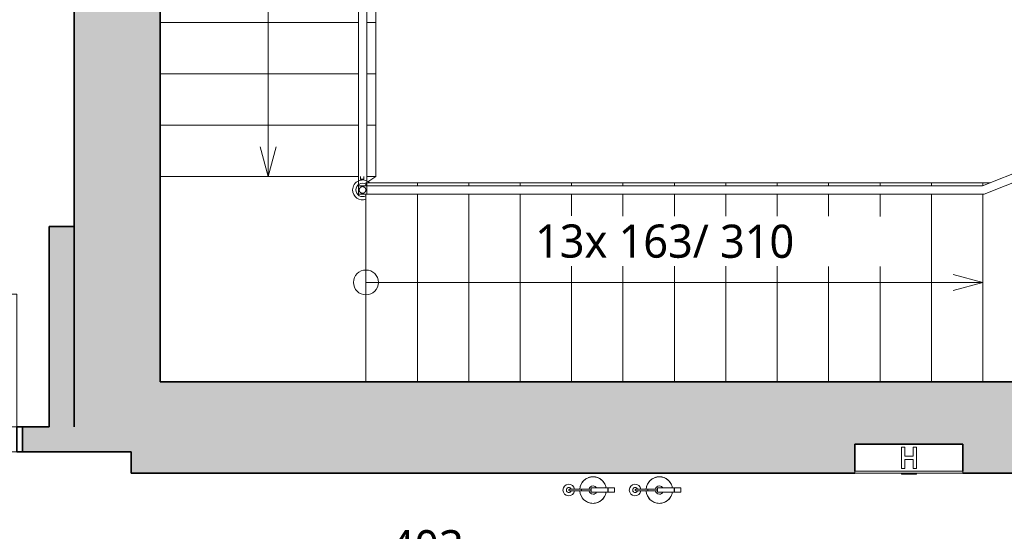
# Model space of a CAD drawing. Header units: metres. Extents: x -1.7 to 41.6, y -3.7 to 18.4.
# Tile 5 of 16: x 10.4 to 16.4, y 7.1 to 10.2. Entities that reach past the tile are written whole.
import ezdxf

# ---------------------------------------------------------------- set-up
doc = ezdxf.new("R2010")
doc.units = ezdxf.units.M
doc.linetypes.add('AV - Cerch_ 1 tecka 4mm', pattern=[0.006, 0.004, -0.001, 0, -0.001])
doc.linetypes.add('AV - Cerch_ 2 tecky 4mm', pattern=[0.008, 0.004, -0.0015, 0, -0.001, 0, -0.0015])
doc.layers.add('AV-KOTY', color=5, linetype='Continuous', lineweight=13, true_color=0x0000ff)
doc.layers.add('AV-MISTNOSTI', color=5, linetype='Continuous', lineweight=5, true_color=0x0000ff)
for name, color, linetype, lineweight in [('AV-SRAFY', 7, 'Continuous', 35), ('AV-STAVBA', 7, 'Continuous', 18), ('AV-VYBAVENI', 7, 'Continuous', 18)]:
    doc.layers.add(name, color=color, linetype=linetype, lineweight=lineweight)
doc.styles.add('Trebuchet MS', font='trebuc.ttf', dxfattribs={"height": 0.2})
doc.styles.add('Trebuchet MS_B', font='trebuc.ttf', dxfattribs={"height": 0.2})

# ---------------------------------------------------------------- blocks, each defined once
blk = doc.blocks.new('DO_2-L_Ocel_ - 1450x1970-1009330-4NP')
at = {"layer": 'AV-STAVBA'}
for p, q in [((0.8, 0.8749), (0.8, 0.075)), ((-0.65, 0.075), (-0.1904, 0.5346)), ((-0.685, 0.075), (-0.685, -0.075)), ((-0.65, 0.075), (0.8, 0.075)), ((0, 0.075), (0, -0.075)), ((0.835, 0.075), (0.835, -0.075)), ((-0.65, -0.075), (0.8, -0.075))]:
    blk.add_line(p, q, dxfattribs=at)
at = {"layer": 'AV-STAVBA', "lineweight": 35}
for p, q in [((-0.65, 0.075), (-0.685, 0.075)), ((-0.685, 0.075), (-0.685, -0.075)), ((-0.65, -0.075), (-0.65, 0.075)), ((0.835, 0.075), (0.8, 0.075)), ((0.8, 0.075), (0.8, -0.075)), ((0.835, -0.075), (0.835, 0.075)), ((-0.685, -0.075), (-0.65, -0.075)), ((0.8, -0.075), (0.835, -0.075))]:
    blk.add_line(p, q, dxfattribs=at)
at = {"layer": 'AV-STAVBA', "linetype": 'AV - Cerch_ 1 tecka 4mm'}
for p, q in [((-0.685, 0.075), (0.835, 0.075)), ((-0.65, 0.075), (0.8, 0.075)), ((-0.685, -0.075), (0.835, -0.075)), ((-0.65, -0.075), (0.8, -0.075))]:
    blk.add_line(p, q, dxfattribs=at)
at = {"layer": 'AV-STAVBA'}
for centre, radius, start, end in [((0.7999, 0.075), 0.7999, 89.99602, 180), ((-0.65, 0.075), 0.65, 360, 45)]:
    blk.add_arc(centre, radius, start, end, dxfattribs=at)
blk = doc.blocks.new('Railing - BA_Zdobný sloupek zábradlí-1391636-4NP')
at = {"layer": 'AV-STAVBA'}
for p, q in [((0.025, 0.025), (-0.025, 0.025)), ((-0.025, 0.025), (-0.025, -0.025)), ((0.025, -0.025), (0.025, 0.025)), ((-0.025, -0.025), (0.025, -0.025))]:
    blk.add_line(p, q, dxfattribs=at)
at = {"layer": 'AV-STAVBA', "flags": 128}
for points in [[(0.02, 0), (0.02, 0.0008), (0.0199, 0.0016), (0.0199, 0.0024), (0.0197, 0.0032), (0.0196, 0.004), (0.0194, 0.0048), (0.0192, 0.0055), (0.019, 0.0063), (0.0187, 0.007), (0.0184, 0.0078), (0.0181, 0.0085), (0.0177, 0.0092), (0.0174, 0.0099), (0.0169, 0.0106), (0.0165, 0.0113), (0.016, 0.0119), (0.0156, 0.0126), (0.015, 0.0132), (0.0145, 0.0138), (0.0139, 0.0143), (0.0133, 0.0149), (0.0127, 0.0154), (0.0121, 0.0159), (0.0115, 0.0164), (0.0108, 0.0168), (0.0101, 0.0172), (0.0094, 0.0176), (0.0087, 0.018), (0.008, 0.0183), (0.0072, 0.0186), (0.0065, 0.0189), (0.0057, 0.0192), (0.005, 0.0194), (0.0042, 0.0196), (0.0034, 0.0197), (0.0026, 0.0198), (0.0018, 0.0199), (0.001, 0.02), (0.0002, 0.02), (-0.0006, 0.02), (-0.0014, 0.02), (-0.0022, 0.0199), (-0.003, 0.0198), (-0.0038, 0.0196), (-0.0045, 0.0195), (-0.0053, 0.0193), (-0.0061, 0.0191), (-0.0068, 0.0188), (-0.0076, 0.0185), (-0.0083, 0.0182), (-0.009, 0.0178), (-0.0097, 0.0175), (-0.0104, 0.0171), (-0.0111, 0.0166), (-0.0118, 0.0162), (-0.0124, 0.0157), (-0.013, 0.0152), (-0.0136, 0.0146), (-0.0142, 0.0141), (-0.0147, 0.0135), (-0.0153, 0.0129), (-0.0158, 0.0123), (-0.0163, 0.0116), (-0.0167, 0.011), (-0.0171, 0.0103), (-0.0175, 0.0096), (-0.0179, 0.0089), (-0.0182, 0.0082), (-0.0186, 0.0074), (-0.0188, 0.0067), (-0.0191, 0.0059), (-0.0193, 0.0052), (-0.0195, 0.0044), (-0.0197, 0.0036), (-0.0198, 0.0028), (-0.0199, 0.002), (-0.02, 0.0012), (-0.02, 0.0004), (-0.02, 0)], [(-0.02, 0), (-0.02, -0.0008), (-0.0199, -0.0016), (-0.0199, -0.0024), (-0.0197, -0.0032), (-0.0196, -0.004), (-0.0194, -0.0048), (-0.0192, -0.0055), (-0.019, -0.0063), (-0.0187, -0.007), (-0.0184, -0.0078), (-0.0181, -0.0085), (-0.0177, -0.0092), (-0.0174, -0.0099), (-0.0169, -0.0106), (-0.0165, -0.0113), (-0.016, -0.0119), (-0.0156, -0.0126), (-0.015, -0.0132), (-0.0145, -0.0138), (-0.0139, -0.0143), (-0.0133, -0.0149), (-0.0127, -0.0154), (-0.0121, -0.0159), (-0.0115, -0.0164), (-0.0108, -0.0168), (-0.0101, -0.0172), (-0.0094, -0.0176), (-0.0087, -0.018), (-0.008, -0.0183), (-0.0072, -0.0186), (-0.0065, -0.0189), (-0.0057, -0.0192), (-0.005, -0.0194), (-0.0042, -0.0196), (-0.0034, -0.0197), (-0.0026, -0.0198), (-0.0018, -0.0199), (-0.001, -0.02), (-0.0002, -0.02), (0.0006, -0.02), (0.0014, -0.02), (0.0022, -0.0199), (0.003, -0.0198), (0.0038, -0.0196), (0.0045, -0.0195), (0.0053, -0.0193), (0.0061, -0.0191), (0.0068, -0.0188), (0.0076, -0.0185), (0.0083, -0.0182), (0.009, -0.0178), (0.0097, -0.0175), (0.0104, -0.0171), (0.0111, -0.0166), (0.0118, -0.0162), (0.0124, -0.0157), (0.013, -0.0152), (0.0136, -0.0146), (0.0142, -0.0141), (0.0147, -0.0135), (0.0153, -0.0129), (0.0158, -0.0123), (0.0163, -0.0116), (0.0167, -0.011), (0.0171, -0.0103), (0.0175, -0.0096), (0.0179, -0.0089), (0.0182, -0.0082), (0.0186, -0.0074), (0.0188, -0.0067), (0.0191, -0.0059), (0.0193, -0.0052), (0.0195, -0.0044), (0.0197, -0.0036), (0.0198, -0.0028), (0.0199, -0.002), (0.02, -0.0012), (0.02, -0.0004), (0.02, 0)]]:
    blk.add_lwpolyline(points, dxfattribs=at)
at = {"layer": 'AV-STAVBA'}
for radius, start, end in [(0.06, 45.75389, 180), (0.04, 60, 180), (0.06, 180, 290.39112), (0.04, 180, 300)]:
    blk.add_arc((0, 0), radius, start, end, dxfattribs=at)
blk = doc.blocks.new('Railing - BA_Panel zábradlí-1398140-4NP')
at = {"layer": 'AV-STAVBA'}
for p, q in [((-0.0274, -0.11), (-0.0274, -0.095)), ((-0.0274, -0.11), (-0.0074, -0.11)), ((-0.0074, -0.095), (-0.0074, -0.11))]:
    blk.add_line(p, q, dxfattribs=at)
blk = doc.blocks.new('Railing - Railing-1398137-4NP')
at = {"layer": 'AV-STAVBA'}
for p, q in [((12.4794, 12.3159), (12.5294, 12.3159)), ((12.4794, 12.3159), (12.4794, 9.2759)), ((12.5294, 12.3159), (12.5294, 9.2759)), ((12.4794, 9.2759), (12.4794, 9.2209)), ((12.5294, 9.2759), (12.5294, 9.2209))]:
    blk.add_line(p, q, dxfattribs=at)
for name, p in [('Railing - BA_Panel zábradlí-1398140-4NP', (12.5194, 9.3709)), ('Railing - BA_Zdobný sloupek zábradlí-1391636-4NP', (12.5044, 9.1959))]:
    blk.add_blockref(name, p)
blk = doc.blocks.new('Railing - Railing-1398164-4NP')
at = {"layer": 'AV-STAVBA'}
for p, q in [((16.2429, 9.2209), (17.1611, 9.5843)), ((17.1611, 9.5843), (17.1795, 9.5378)), ((16.2524, 9.1709), (17.1795, 9.5378)), ((12.5294, 9.2209), (16.2429, 9.2209)), ((12.5294, 9.1709), (16.2524, 9.1709))]:
    blk.add_line(p, q, dxfattribs=at)
blk = doc.blocks.new('GM_Hasicí přístroj - Hasici pristroj-1546942-4NP')
at = {"layer": 'AV-STAVBA', "lineweight": 13}
for p, q in [((-0.0421, 0.0036), (-0.1007, 0.0036)), ((-0.0421, 0.0111), (0.0579, 0.0111)), ((-0.0421, 0.0111), (-0.0421, -0.0139)), ((0.0579, 0.0111), (0.0605, 0.0111)), ((0.0579, 0.0111), (0.0579, -0.0139)), ((0.0605, 0.0111), (0.0979, 0.0111)), ((0.0605, 0.0111), (0.0605, -0.0139)), ((0.0979, 0.0111), (0.0979, -0.0139)), ((-0.1007, -0.0064), (-0.0421, -0.0064)), ((0.0579, -0.0139), (-0.0421, -0.0139)), ((0.0605, -0.0139), (0.0579, -0.0139)), ((0.0979, -0.0139), (0.0605, -0.0139))]:
    blk.add_line(p, q, dxfattribs=at)
at = {"layer": 'AV-STAVBA', "lineweight": 13, "flags": 128}
for points in [[(-0.1007, 0.0036), (-0.1035, 0.0036), (-0.1063, 0.0036), (-0.1092, 0.0036), (-0.112, 0.0036), (-0.1149, 0.0036), (-0.1177, 0.0036), (-0.1205, 0.0036), (-0.1233, 0.0036), (-0.126, 0.0036), (-0.1288, 0.0036), (-0.1315, 0.0036), (-0.1341, 0.0036), (-0.1367, 0.0036), (-0.1393, 0.0036), (-0.1418, 0.0036), (-0.1443, 0.0036), (-0.1467, 0.0036), (-0.149, 0.0036), (-0.1513, 0.0036), (-0.1535, 0.0036), (-0.1556, 0.0036), (-0.1577, 0.0036), (-0.1596, 0.0036), (-0.1615, 0.0036), (-0.1633, 0.0036), (-0.165, 0.0036), (-0.1667, 0.0036), (-0.1682, 0.0036), (-0.1696, 0.0036), (-0.1709, 0.0036), (-0.1714, 0.0036)], [(-0.1714, -0.0064), (-0.1701, -0.0064), (-0.1687, -0.0064), (-0.1673, -0.0064), (-0.1657, -0.0064), (-0.164, -0.0064), (-0.1622, -0.0064), (-0.1604, -0.0064), (-0.1584, -0.0064), (-0.1564, -0.0064), (-0.1543, -0.0064), (-0.1522, -0.0064), (-0.1499, -0.0064), (-0.1476, -0.0064), (-0.1452, -0.0064), (-0.1428, -0.0064), (-0.1403, -0.0064), (-0.1377, -0.0064), (-0.1351, -0.0064), (-0.1325, -0.0064), (-0.1298, -0.0064), (-0.1271, -0.0064), (-0.1244, -0.0064), (-0.1216, -0.0064), (-0.1188, -0.0064), (-0.116, -0.0064), (-0.1131, -0.0064), (-0.1103, -0.0064), (-0.1074, -0.0064), (-0.1046, -0.0064), (-0.1018, -0.0064), (-0.1007, -0.0064)]]:
    blk.add_lwpolyline(points, dxfattribs=at)
at = {"layer": 'AV-STAVBA', "lineweight": 13}
for centre, radius, start, end in [((-0.0307, -0.0014), 0.08, 90, 176.37662), ((-0.0307, -0.0014), 0.08, 114.97132, 155.02868), ((-0.0307, -0.0014), 0.08, 90, 110.02868), ((-0.0307, -0.0014), 0.08, 69.97132, 90), ((-0.0307, -0.0014), 0.08, 9.18677, 90), ((-0.0307, -0.0014), 0.08, 24.97132, 65.02868), ((-0.1772, -0.0014), 0.035, 7.23753, 180), ((-0.1764, -0.0014), 0.015, 18.64917, 180), ((-0.1764, -0.0014), 0.015, 165, 180), ((-0.1764, -0.0014), 0.015, 105, 134.93615), ((-0.1714, -0.0014), 0.005, 150, 180), ((-0.1714, -0.0014), 0.005, 90, 120), ((-0.1764, -0.0014), 0.015, 45.06385, 75), ((-0.1764, -0.0014), 0.015, 18.64917, 44.93615), ((-0.0307, -0.0014), 0.08, 159.97132, 176.42822), ((-0.0307, -0.0014), 0.025, 90, 169.20034), ((-0.0307, -0.0014), 0.025, 30, 90), ((-0.0307, -0.0014), 0.08, 9.05555, 20.02868), ((-0.1772, -0.0014), 0.035, 180, 351.96894), ((-0.1764, -0.0014), 0.015, 174.95011, 180), ((-0.1764, -0.0014), 0.015, 180, 185.04989), ((-0.1764, -0.0014), 0.015, 180, 224.93615), ((-0.1764, -0.0014), 0.015, 180, 341.97651), ((-0.1764, -0.0014), 0.015, 240, 270), ((-0.1714, -0.0014), 0.005, 180, 210), ((-0.1714, -0.0014), 0.005, 240, 285), ((-0.1764, -0.0014), 0.015, 330, 341.97651), ((-0.0307, -0.0014), 0.08, 183.5619, 200.02868), ((-0.0307, -0.0014), 0.08, 183.6137, 270), ((-0.0307, -0.0014), 0.08, 204.97132, 245.02868), ((-0.0307, -0.0014), 0.025, 190.79953, 270), ((-0.0307, -0.0014), 0.025, 270, 330), ((-0.0307, -0.0014), 0.08, 270, 350.81323), ((-0.0307, -0.0014), 0.08, 294.97132, 335.02868), ((-0.0307, -0.0014), 0.08, 339.97132, 350.94445), ((-0.0307, -0.0014), 0.08, 249.97132, 270), ((-0.0307, -0.0014), 0.08, 270, 290.02868)]:
    blk.add_arc(centre, radius, start, end, dxfattribs=at)
for points, knots in [([(-0.1764, -0.0014), (-0.1764, -0.0009), (-0.1762, 0.0003), (-0.1753, 0.0019), (-0.1742, 0.0028), (-0.1731, 0.0033), (-0.1725, 0.0034), (-0.1723, 0.0035)], [0, 0, 0, 0, 0.1111111, 0.2222222, 0.3333333, 0.3888889, 0.4444444, 0.4444444, 0.4444444, 0.4444444]), ([(-0.1689, -0.0058), (-0.1692, -0.0059), (-0.1697, -0.0062), (-0.1705, -0.0064), (-0.1714, -0.0065), (-0.1723, -0.0064), (-0.1731, -0.0062), (-0.1742, -0.0057), (-0.1753, -0.0047), (-0.1762, -0.0032), (-0.1764, -0.002), (-0.1764, -0.0014)], [0.3333333, 0.3333333, 0.3333333, 0.3333333, 0.3888889, 0.4444444, 0.5, 0.5555556, 0.6111111, 0.6666667, 0.7777778, 0.8888889, 1, 1, 1, 1])]:
    blk.add_open_spline(points, degree=3, knots=knots, dxfattribs=at)
for points in [[(-0.1004, -0.0014), (-0.1004, -0.0009), (-0.1004, 0.0003), (-0.1005, 0.0018), (-0.1005, 0.003), (-0.1006, 0.0034), (-0.1006, 0.0035)], [(-0.1006, -0.0064), (-0.1006, -0.0063), (-0.1005, -0.0059), (-0.1005, -0.0047), (-0.1004, -0.0032), (-0.1004, -0.002), (-0.1004, -0.0014)]]:
    blk.add_open_spline(points, degree=3, dxfattribs=at)
blk = doc.blocks.new('GM_Hasicí přístroj - Hasici pristroj-V3-4NP')
at = {"layer": 'AV-STAVBA', "lineweight": 13}
for p, q in [((-0.0421, 0.0036), (-0.1007, 0.0036)), ((-0.0421, 0.0111), (0.0579, 0.0111)), ((-0.0421, 0.0111), (-0.0421, -0.0139)), ((0.0579, 0.0111), (0.0605, 0.0111)), ((0.0579, 0.0111), (0.0579, -0.0139)), ((0.0605, 0.0111), (0.0979, 0.0111)), ((0.0605, 0.0111), (0.0605, -0.0139)), ((0.0979, 0.0111), (0.0979, -0.0139)), ((-0.1007, -0.0064), (-0.0421, -0.0064)), ((0.0579, -0.0139), (-0.0421, -0.0139)), ((0.0605, -0.0139), (0.0579, -0.0139)), ((0.0979, -0.0139), (0.0605, -0.0139))]:
    blk.add_line(p, q, dxfattribs=at)
at = {"layer": 'AV-STAVBA', "lineweight": 13, "flags": 128}
for points in [[(-0.1007, 0.0036), (-0.1035, 0.0036), (-0.1063, 0.0036), (-0.1092, 0.0036), (-0.112, 0.0036), (-0.1149, 0.0036), (-0.1177, 0.0036), (-0.1205, 0.0036), (-0.1233, 0.0036), (-0.126, 0.0036), (-0.1288, 0.0036), (-0.1315, 0.0036), (-0.1341, 0.0036), (-0.1367, 0.0036), (-0.1393, 0.0036), (-0.1418, 0.0036), (-0.1443, 0.0036), (-0.1467, 0.0036), (-0.149, 0.0036), (-0.1513, 0.0036), (-0.1535, 0.0036), (-0.1556, 0.0036), (-0.1577, 0.0036), (-0.1596, 0.0036), (-0.1615, 0.0036), (-0.1633, 0.0036), (-0.165, 0.0036), (-0.1667, 0.0036), (-0.1682, 0.0036), (-0.1696, 0.0036), (-0.1709, 0.0036), (-0.1714, 0.0036)], [(-0.1714, -0.0064), (-0.1701, -0.0064), (-0.1687, -0.0064), (-0.1673, -0.0064), (-0.1657, -0.0064), (-0.164, -0.0064), (-0.1622, -0.0064), (-0.1604, -0.0064), (-0.1584, -0.0064), (-0.1564, -0.0064), (-0.1543, -0.0064), (-0.1522, -0.0064), (-0.1499, -0.0064), (-0.1476, -0.0064), (-0.1452, -0.0064), (-0.1428, -0.0064), (-0.1403, -0.0064), (-0.1377, -0.0064), (-0.1351, -0.0064), (-0.1325, -0.0064), (-0.1298, -0.0064), (-0.1271, -0.0064), (-0.1244, -0.0064), (-0.1216, -0.0064), (-0.1188, -0.0064), (-0.116, -0.0064), (-0.1131, -0.0064), (-0.1103, -0.0064), (-0.1074, -0.0064), (-0.1046, -0.0064), (-0.1018, -0.0064), (-0.1007, -0.0064)]]:
    blk.add_lwpolyline(points, dxfattribs=at)
at = {"layer": 'AV-STAVBA', "lineweight": 13}
for centre, radius, start, end in [((-0.0307, -0.0014), 0.08, 90, 176.37662), ((-0.0307, -0.0014), 0.08, 114.97132, 155.02868), ((-0.0307, -0.0014), 0.08, 90, 110.02868), ((-0.0307, -0.0014), 0.08, 69.97132, 90), ((-0.0307, -0.0014), 0.08, 9.18677, 90), ((-0.0307, -0.0014), 0.08, 24.97132, 65.02868), ((-0.1772, -0.0014), 0.035, 7.23753, 180), ((-0.1764, -0.0014), 0.015, 18.64917, 180), ((-0.1764, -0.0014), 0.015, 165, 180), ((-0.1764, -0.0014), 0.015, 105, 134.93615), ((-0.1714, -0.0014), 0.005, 150, 180), ((-0.1714, -0.0014), 0.005, 90, 120), ((-0.1764, -0.0014), 0.015, 45.06385, 75), ((-0.1764, -0.0014), 0.015, 18.64917, 44.93615), ((-0.0307, -0.0014), 0.08, 159.97132, 176.42822), ((-0.0307, -0.0014), 0.025, 90, 169.20034), ((-0.0307, -0.0014), 0.025, 30, 90), ((-0.0307, -0.0014), 0.08, 9.05555, 20.02868), ((-0.1772, -0.0014), 0.035, 180, 351.96894), ((-0.1764, -0.0014), 0.015, 174.95011, 180), ((-0.1764, -0.0014), 0.015, 180, 185.04989), ((-0.1764, -0.0014), 0.015, 180, 224.93615), ((-0.1764, -0.0014), 0.015, 180, 341.97651), ((-0.1764, -0.0014), 0.015, 240, 270), ((-0.1714, -0.0014), 0.005, 180, 210), ((-0.1714, -0.0014), 0.005, 240, 300), ((-0.1764, -0.0014), 0.015, 330, 341.97651), ((-0.0307, -0.0014), 0.08, 183.5619, 200.02868), ((-0.0307, -0.0014), 0.08, 183.6137, 270), ((-0.0307, -0.0014), 0.08, 204.97132, 245.02868), ((-0.0307, -0.0014), 0.025, 190.79953, 270), ((-0.0307, -0.0014), 0.025, 270, 330), ((-0.0307, -0.0014), 0.08, 270, 350.81323), ((-0.0307, -0.0014), 0.08, 294.97132, 335.02868), ((-0.0307, -0.0014), 0.08, 339.97132, 350.94445), ((-0.0307, -0.0014), 0.08, 249.97132, 270), ((-0.0307, -0.0014), 0.08, 270, 290.02868)]:
    blk.add_arc(centre, radius, start, end, dxfattribs=at)
for points, knots in [([(-0.1764, -0.0014), (-0.1764, -0.0009), (-0.1762, 0.0003), (-0.1753, 0.0019), (-0.1742, 0.0028), (-0.1731, 0.0033), (-0.1725, 0.0034), (-0.1723, 0.0035)], [0, 0, 0, 0, 0.1111111, 0.2222222, 0.3333333, 0.3888889, 0.4444444, 0.4444444, 0.4444444, 0.4444444]), ([(-0.1689, -0.0058), (-0.1692, -0.0059), (-0.1697, -0.0062), (-0.1705, -0.0064), (-0.1714, -0.0065), (-0.1723, -0.0064), (-0.1731, -0.0062), (-0.1742, -0.0057), (-0.1753, -0.0047), (-0.1762, -0.0032), (-0.1764, -0.002), (-0.1764, -0.0014)], [0.3333333, 0.3333333, 0.3333333, 0.3333333, 0.3888889, 0.4444444, 0.5, 0.5555556, 0.6111111, 0.6666667, 0.7777778, 0.8888889, 1, 1, 1, 1])]:
    blk.add_open_spline(points, degree=3, knots=knots, dxfattribs=at)
for points in [[(-0.1004, -0.0014), (-0.1004, -0.0009), (-0.1004, 0.0003), (-0.1005, 0.0018), (-0.1005, 0.003), (-0.1006, 0.0034), (-0.1006, 0.0035)], [(-0.1006, -0.0064), (-0.1006, -0.0063), (-0.1005, -0.0059), (-0.1005, -0.0047), (-0.1004, -0.0032), (-0.1004, -0.002), (-0.1004, -0.0014)]]:
    blk.add_open_spline(points, degree=3, dxfattribs=at)
blk = doc.blocks.new('PF_Hydrant pod omítku - 650x650-1552440-4NP')
at = {"layer": 'AV-VYBAVENI'}
for p, q in [((-0.7777, 0.275), (-0.1277, 0.275)), ((-0.7777, 0.275), (-0.7777, 0.262)), ((-0.7777, 0.275), (-0.7777, 0.1)), ((-0.1277, 0.262), (-0.7777, 0.262)), ((-0.4977, 0.28), (-0.4777, 0.28)), ((-0.4977, 0.275), (-0.4977, 0.28)), ((-0.4977, 0.247), (-0.4977, 0.117)), ((-0.4777, 0.247), (-0.4977, 0.247)), ((-0.4777, 0.28), (-0.4277, 0.28)), ((-0.4777, 0.275), (-0.4777, 0.28)), ((-0.4777, 0.192), (-0.4777, 0.247)), ((-0.4277, 0.28), (-0.4077, 0.28)), ((-0.4277, 0.275), (-0.4277, 0.28)), ((-0.4277, 0.247), (-0.4277, 0.192)), ((-0.4077, 0.247), (-0.4277, 0.247)), ((-0.4077, 0.275), (-0.4077, 0.28)), ((-0.4077, 0.117), (-0.4077, 0.247)), ((-0.1277, 0.275), (-0.1277, 0.262)), ((-0.1277, 0.1), (-0.1277, 0.275)), ((-0.4277, 0.192), (-0.4777, 0.192)), ((-0.4277, 0.172), (-0.4777, 0.172)), ((-0.4777, 0.117), (-0.4777, 0.172)), ((-0.4277, 0.172), (-0.4277, 0.117)), ((-0.7777, 0.1), (-0.1277, 0.1)), ((-0.4977, 0.117), (-0.4777, 0.117)), ((-0.4277, 0.117), (-0.4077, 0.117))]:
    blk.add_line(p, q, dxfattribs=at)

msp = doc.modelspace()

# ---------------------------------------------------------------- hatches: boundary and pattern name
at = {"layer": 'AV-SRAFY'}
msp.add_hatch(color=256, dxfattribs=at).paths.add_polyline_path([(11.2848, 7.6182), (11.2848, 13.9982), (10.7648, 13.9982), (10.7648, 7.6182), (11.1098, 7.6182)])
at = {"layer": 'AV-SRAFY', "lineweight": 18}
for points in [[(10.6148, 7.7682), (10.7648, 7.7682), (10.7648, 8.9748), (10.6148, 8.9748), (10.6148, 8.363)], [(14.4375, 7.4882), (15.4735, 7.4882), (15.4735, 7.6632), (16.1235, 7.6632), (16.1235, 7.4882), (16.4698, 7.4882), (16.4698, 8.0382), (11.2848, 8.0382), (11.2848, 7.6182), (11.1098, 7.6182), (11.1098, 7.4882), (14.301, 7.4882)]]:
    msp.add_hatch(color=256, dxfattribs=at).paths.add_polyline_path(points)
h = msp.add_hatch(color=256, dxfattribs=at)
h.paths.add_polyline_path([(10.4548, 7.6182), (10.7648, 7.6182), (10.7648, 7.7682), (10.4548, 7.7682)])
h.paths.add_polyline_path([(8.9348, 7.6182), (8.9348, 7.7682), (8.7648, 7.7682), (8.7648, 7.6182), (8.8403, 7.6182)])

# ---------------------------------------------------------------- linework, layer by layer
at = {"layer": 'AV-KOTY'}
for p, q in [((11.9348, 10.5159), (11.9348, 10.2059)), ((11.9348, 10.2059), (11.9348, 9.8959)), ((11.9348, 9.8959), (11.9348, 9.5859)), ((11.9348, 9.5859), (11.9348, 9.2759)), ((11.9348, 9.2759), (11.8866, 9.4559)), ((11.9348, 9.2759), (11.983, 9.4559)), ((16.2448, 8.6382), (16.0648, 8.6864)), ((12.5248, 8.6382), (12.8348, 8.6382)), ((12.8348, 8.6382), (13.1448, 8.6382)), ((13.1448, 8.6382), (13.4548, 8.6382)), ((13.4548, 8.6382), (13.7648, 8.6382)), ((13.7648, 8.6382), (14.0748, 8.6382)), ((14.0748, 8.6382), (14.3848, 8.6382)), ((14.3848, 8.6382), (14.6948, 8.6382)), ((14.6948, 8.6382), (15.0048, 8.6382)), ((15.0048, 8.6382), (15.3148, 8.6382)), ((15.3148, 8.6382), (15.6248, 8.6382)), ((15.6248, 8.6382), (15.9348, 8.6382)), ((15.9348, 8.6382), (16.2448, 8.6382)), ((16.2448, 8.6382), (16.0648, 8.59))]:
    msp.add_line(p, q, dxfattribs=at)
msp.add_circle((12.5248, 8.6382), 0.075, dxfattribs=at)
at = {"layer": 'AV-STAVBA', "lineweight": 35}
for p, q in [((10.7648, 7.7682), (10.7648, 13.9982)), ((11.2848, 13.9982), (11.2848, 8.0382)), ((10.6148, 8.9748), (10.6148, 7.7682)), ((10.7648, 8.9748), (10.6148, 8.9748)), ((17.1648, 8.0382), (11.2848, 8.0382)), ((10.6148, 7.7682), (10.4548, 7.7682)), ((10.4548, 7.7682), (10.4548, 7.6182)), ((15.4735, 7.5012), (15.4735, 7.6632)), ((15.4735, 7.6632), (16.1235, 7.6632)), ((16.1235, 7.6632), (16.1235, 7.5012)), ((11.1098, 7.6182), (10.4548, 7.6182)), ((11.1098, 7.6182), (11.1098, 7.4882)), ((11.1098, 7.4882), (15.4735, 7.4882)), ((16.1235, 7.4882), (16.4698, 7.4882))]:
    msp.add_line(p, q, dxfattribs=at)
at = {"layer": 'AV-STAVBA'}
for p, q in [((12.5848, 10.5159), (12.5848, 10.2059)), ((12.4794, 10.2059), (11.2848, 10.2059)), ((12.5848, 10.2059), (12.5294, 10.2059)), ((12.5848, 10.2059), (12.5848, 9.8959)), ((12.4794, 9.8959), (11.2848, 9.8959)), ((12.5848, 9.8959), (12.5294, 9.8959)), ((12.5848, 9.8959), (12.5848, 9.5859)), ((12.4794, 9.5859), (11.2848, 9.5859)), ((12.5848, 9.5859), (12.5294, 9.5859)), ((12.5848, 9.5859), (12.5848, 9.2759)), ((12.4794, 9.2759), (11.2848, 9.2759)), ((12.5848, 9.2759), (12.5294, 9.2759)), ((12.5363, 9.2455), (12.5848, 9.2759)), ((12.5248, 9.2382), (12.5248, 9.2209)), ((12.5248, 9.2382), (12.8348, 9.2382)), ((12.8348, 9.2382), (13.1448, 9.2382)), ((12.8348, 9.2382), (12.8348, 9.2209)), ((13.1448, 9.2382), (13.4548, 9.2382)), ((13.1448, 9.2382), (13.1448, 9.2209)), ((13.4548, 9.2382), (13.7648, 9.2382)), ((13.4548, 9.2382), (13.4548, 9.2209)), ((13.7648, 9.2382), (14.0748, 9.2382)), ((13.7648, 9.2382), (13.7648, 9.2209)), ((14.0748, 9.2382), (14.3848, 9.2382)), ((14.0748, 9.2382), (14.0748, 9.2209)), ((14.3848, 9.2382), (14.6948, 9.2382)), ((14.3848, 9.2382), (14.3848, 9.2209)), ((14.6948, 9.2382), (15.0048, 9.2382)), ((14.6948, 9.2382), (14.6948, 9.2209)), ((15.0048, 9.2382), (15.3148, 9.2382)), ((15.0048, 9.2382), (15.0048, 9.2209)), ((15.3148, 9.2382), (15.6248, 9.2382)), ((15.3148, 9.2382), (15.3148, 9.2209)), ((15.6248, 9.2382), (15.9348, 9.2382)), ((15.6248, 9.2382), (15.6248, 9.2209)), ((15.9348, 9.2382), (16.2448, 9.2382)), ((15.9348, 9.2382), (15.9348, 9.2209)), ((16.2866, 9.2382), (16.2448, 9.2382)), ((16.2448, 9.2382), (16.2448, 9.2217)), ((12.5248, 9.1709), (12.5248, 8.0382)), ((12.8348, 9.1709), (12.8348, 8.0382)), ((13.1448, 9.1709), (13.1448, 8.0382)), ((13.4548, 9.1709), (13.4548, 8.0382)), ((13.7648, 9.1709), (13.7648, 8.0382)), ((14.0748, 9.1709), (14.0748, 8.0382)), ((14.3848, 9.1709), (14.3848, 8.0382)), ((14.6948, 9.1709), (14.6948, 8.0382)), ((15.0048, 9.1709), (15.0048, 8.0382)), ((15.3148, 9.1709), (15.3148, 8.0382)), ((15.6248, 9.1709), (15.6248, 8.0382)), ((15.9348, 9.1709), (15.9348, 8.0382)), ((16.2448, 9.1709), (16.2448, 8.0382))]:
    msp.add_line(p, q, dxfattribs=at)
at = {"layer": 'AV-STAVBA', "linetype": 'AV - Cerch_ 2 tecky 4mm'}
for p, q in [((12.4794, 10.2059), (11.2848, 10.2059)), ((12.5848, 10.2059), (12.5294, 10.2059)), ((12.4794, 9.8959), (11.2848, 9.8959)), ((12.5848, 9.8959), (12.5294, 9.8959)), ((12.4794, 9.5859), (11.2848, 9.5859)), ((12.5848, 9.5859), (12.5294, 9.5859)), ((12.4794, 9.2759), (11.2848, 9.2759)), ((12.5848, 9.2759), (12.5294, 9.2759)), ((12.5248, 9.2382), (12.5248, 9.2209)), ((12.8348, 9.2382), (12.8348, 9.2209)), ((13.1448, 9.2382), (13.1448, 9.2209)), ((13.4548, 9.2382), (13.4548, 9.2209)), ((13.7648, 9.2382), (13.7648, 9.2209)), ((14.0748, 9.2382), (14.0748, 9.2209)), ((14.3848, 9.2382), (14.3848, 9.2209)), ((14.6948, 9.2382), (14.6948, 9.2209)), ((15.0048, 9.2382), (15.0048, 9.2209)), ((15.3148, 9.2382), (15.3148, 9.2209)), ((15.6248, 9.2382), (15.6248, 9.2209)), ((15.9348, 9.2382), (15.9348, 9.2209)), ((16.2448, 9.2382), (16.2448, 9.2217)), ((12.5248, 9.1709), (12.5248, 8.0382)), ((12.8348, 9.1709), (12.8348, 8.0382)), ((13.1448, 9.1709), (13.1448, 8.0382)), ((13.4548, 9.1709), (13.4548, 8.0382)), ((13.7648, 9.1709), (13.7648, 8.0382)), ((14.0748, 9.1709), (14.0748, 8.0382)), ((14.3848, 9.1709), (14.3848, 8.0382)), ((14.6948, 9.1709), (14.6948, 8.0382)), ((15.0048, 9.1709), (15.0048, 8.0382)), ((15.3148, 9.1709), (15.3148, 8.0382)), ((15.6248, 9.1709), (15.6248, 8.0382)), ((15.9348, 9.1709), (15.9348, 8.0382)), ((16.2448, 9.1709), (16.2448, 8.0382))]:
    msp.add_line(p, q, dxfattribs=at)

# ---------------------------------------------------------------- block references
at = {"layer": 'AV-STAVBA'}
for name, p in [('Railing - Railing-1398137-4NP', (0, 0)), ('Railing - Railing-1398164-4NP', (0, 0)), ('DO_2-L_Ocel_ - 1450x1970-1009330-4NP', (9.6198, 7.6932)), ('GM_Hasicí přístroj - Hasici pristroj-V3-4NP', (13.9248, 7.3882)), ('GM_Hasicí přístroj - Hasici pristroj-1546942-4NP', (14.3248, 7.3882))]:
    msp.add_blockref(name, p, dxfattribs=at)
at = {"layer": 'AV-VYBAVENI', "rotation": 180}
msp.add_blockref('PF_Hydrant pod omítku - 650x650-1552440-4NP', (15.3458, 7.7632), dxfattribs=at)

# ---------------------------------------------------------------- texts
at = {"layer": 'AV-MISTNOSTI', "insert": (12.6679, 7.1451), "char_height": 0.2, "width": 0.601266, "attachment_point": 1, "style": 'Trebuchet MS_B'}
msp.add_mtext('403', dxfattribs=at)

# ---------------------------------------------------------------- next in the draw order: texts
at = {"layer": 'AV-KOTY', "lineweight": 5, "insert": (13.545, 8.9883), "char_height": 0.2, "width": 2.044303, "attachment_point": 1, "rotation": 359.9257, "style": 'Trebuchet MS', "bg_fill": 3, "box_fill_scale": 1.25, "bg_fill_color": 256, "bg_fill_true_color": 13158600, "bg_fill_transparency": 0}
msp.add_mtext('13x 163/ 310', dxfattribs=at)

doc.saveas('drawing.dxf')
